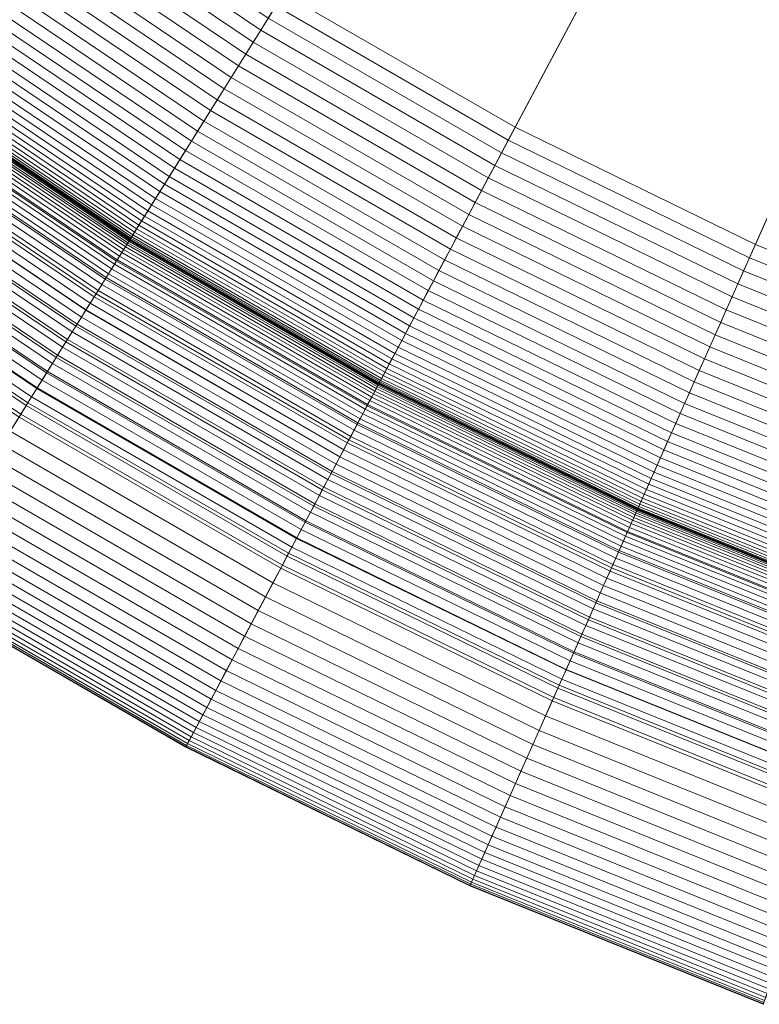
# Model space of a CAD drawing. Header units: millimetres. Extents: x -219 to 220, y -220 to 220.
# Tile 6 of 146: x -111 to -75, y -207 to -159. Entities that reach past the tile are written whole.
import ezdxf

# ---------------------------------------------------------------- set-up
doc = ezdxf.new("R2010")
doc.units = ezdxf.units.MM
doc.layers.add('LUCIDO_1', color=1, linetype='Continuous', lineweight=20, true_color=0xff0000)
doc.layers.add('Nessuna', color=7, linetype='Continuous', lineweight=9)

# ---------------------------------------------------------------- blocks, each defined once
blk = doc.blocks.new('Group-1')
at = {"layer": 'Nessuna', "color": 7, "linetype": 'Continuous', "lineweight": 9, "transparency": 33554687}
for points in [[(-117.895, -162.849, -79.962), (-128.963, -154.201, -79.962), (-32.454, -39.186, -89.301), (-29.644, -41.382, -89.301)], [(-106.25, -170.704, -79.962), (-117.895, -162.849, -79.962), (-29.644, -41.382, -89.301), (-26.687, -43.376, -89.301)], [(-94.085, -177.727, -79.962), (-106.25, -170.704, -79.962), (-26.687, -43.376, -89.301), (-23.598, -45.16, -89.301)], [(-23.598, -45.16, -69.262), (-26.687, -43.376, -69.262), (-98.136, -157.72, -60.875), (-86.897, -164.209, -60.875)], [(-81.46, -183.885, -79.962), (-94.085, -177.727, -79.962), (-23.598, -45.16, -89.301), (-20.392, -46.723, -89.301)], [(-20.392, -46.723, -69.262), (-23.598, -45.16, -69.262), (-86.897, -164.209, -60.875), (-75.233, -169.898, -60.875)], [(-68.436, -189.146, -79.962), (-81.46, -183.885, -79.962), (-20.392, -46.723, -89.301), (-17.085, -48.059, -89.301)], [(-17.085, -48.059, -69.262), (-20.392, -46.723, -69.262), (-75.233, -169.898, -60.875), (-63.2, -174.759, -60.875)], [(-98.881, -158.912, -60.721), (-109.721, -151.6, -60.721), (-110.13, -152.163, -60.595), (-99.25, -159.502, -60.595)], [(-99.25, -159.502, -60.595), (-110.13, -152.163, -60.595), (-110.535, -152.72, -60.435), (-99.615, -160.086, -60.435)], [(-99.615, -160.086, -60.435), (-110.535, -152.72, -60.435), (-110.935, -153.271, -60.244), (-99.975, -160.663, -60.244)], [(-99.975, -160.663, -60.244), (-110.935, -153.271, -60.244), (-111.33, -153.813, -60.02), (-100.331, -161.232, -60.02)], [(-100.331, -161.232, -60.02), (-111.33, -153.813, -60.02), (-111.717, -154.347, -59.766), (-100.681, -161.792, -59.766)], [(-100.681, -161.792, -59.766), (-111.717, -154.347, -59.766), (-112.098, -154.87, -59.48), (-101.023, -162.34, -59.48)], [(-101.023, -162.34, -59.48), (-112.098, -154.87, -59.48), (-112.47, -155.382, -59.164), (-101.359, -162.877, -59.164)], [(-101.359, -162.877, -59.164), (-112.47, -155.382, -59.164), (-112.832, -155.882, -58.819), (-101.686, -163.4, -58.819)], [(-101.686, -163.4, -58.819), (-112.832, -155.882, -58.819), (-113.185, -156.367, -58.445), (-102.004, -163.909, -58.445)], [(-102.004, -163.909, -58.445), (-113.185, -156.367, -58.445), (-113.527, -156.838, -58.043), (-102.312, -164.403, -58.043)], [(-102.312, -164.403, -58.043), (-113.527, -156.838, -58.043), (-113.858, -157.293, -57.615), (-102.61, -164.879, -57.615)], [(-102.61, -164.879, -57.615), (-113.858, -157.293, -57.615), (-114.176, -157.731, -57.16), (-102.897, -165.339, -57.16)], [(-103.172, -165.779, -56.68), (-114.481, -158.151, -56.68), (-114.773, -158.553, -56.176), (-103.435, -166.2, -56.176)], [(-102.897, -165.339, -57.16), (-114.176, -157.731, -57.16), (-114.481, -158.151, -56.68), (-103.172, -165.779, -56.68)], [(-86.897, -164.209, -60.875), (-98.136, -157.72, -60.875), (-98.51, -158.317, -60.815), (-87.228, -164.831, -60.815)], [(-103.435, -166.2, -56.176), (-114.773, -158.553, -56.176), (-115.05, -158.934, -55.65), (-103.685, -166.6, -55.65)], [(-87.228, -164.831, -60.815), (-98.51, -158.317, -60.815), (-98.881, -158.912, -60.721), (-87.557, -165.45, -60.721)], [(-103.685, -166.6, -55.65), (-115.05, -158.934, -55.65), (-115.313, -159.296, -55.102), (-103.922, -166.979, -55.102)], [(-87.557, -165.45, -60.721), (-98.881, -158.912, -60.721), (-99.25, -159.502, -60.595), (-87.884, -166.064, -60.595)], [(-103.922, -166.979, -55.102), (-115.313, -159.296, -55.102), (-115.56, -159.636, -54.533), (-104.145, -167.335, -54.533)], [(-87.884, -166.064, -60.595), (-99.25, -159.502, -60.595), (-99.615, -160.086, -60.435), (-88.207, -166.672, -60.435)], [(-104.353, -167.669, -53.945), (-115.791, -159.954, -53.945), (-116.005, -160.249, -53.339), (-104.546, -167.978, -53.339)], [(-104.145, -167.335, -54.533), (-115.56, -159.636, -54.533), (-115.791, -159.954, -53.945), (-104.353, -167.669, -53.945)], [(-104.724, -168.263, -52.717), (-116.203, -160.521, -52.717), (-116.383, -160.768, -52.08), (-104.887, -168.523, -52.08)], [(-104.546, -167.978, -53.339), (-116.005, -160.249, -53.339), (-116.203, -160.521, -52.717), (-104.724, -168.263, -52.717)], [(-88.207, -166.672, -60.435), (-99.615, -160.086, -60.435), (-99.975, -160.663, -60.244), (-88.527, -167.273, -60.244)], [(-105.033, -168.757, -51.429), (-116.545, -160.992, -51.429), (-116.689, -161.19, -50.765), (-105.163, -168.964, -50.765)], [(-104.887, -168.523, -52.08), (-116.383, -160.768, -52.08), (-116.545, -160.992, -51.429), (-105.033, -168.757, -51.429)], [(-88.527, -167.273, -60.244), (-99.975, -160.663, -60.244), (-100.331, -161.232, -60.02), (-88.842, -167.866, -60.02)], [(-105.276, -169.145, -50.091), (-116.814, -161.362, -50.091), (-116.921, -161.509, -49.408), (-105.372, -169.299, -49.408)], [(-105.163, -168.964, -50.765), (-116.689, -161.19, -50.765), (-116.814, -161.362, -50.091), (-105.276, -169.145, -50.091)], [(-88.842, -167.866, -60.02), (-100.331, -161.232, -60.02), (-100.681, -161.792, -59.766), (-89.151, -168.448, -59.766)], [(-105.649, -169.743, -8.533), (-117.228, -161.932, -8.533), (-117.278, -162, -8.049), (-105.693, -169.814, -8.049)], [(-105.617, -169.692, -9.02), (-117.193, -161.883, -9.02), (-117.228, -161.932, -8.533), (-105.649, -169.743, -8.533)], [(-105.598, -169.661, -9.509), (-117.172, -161.854, -9.509), (-117.193, -161.883, -9.02), (-105.617, -169.692, -9.02)], [(-105.592, -169.651, -10), (-117.165, -161.845, -10), (-117.172, -161.854, -9.509), (-105.598, -169.661, -9.509)], [(-105.583, -169.637, -46.611), (-117.155, -161.831, -46.611), (-117.165, -161.845, -45.904), (-105.592, -169.651, -45.904)], [(-105.592, -169.651, -45.904), (-117.165, -161.845, -45.904), (-117.165, -161.845, -10), (-105.592, -169.651, -10)], [(-105.556, -169.594, -47.317), (-117.126, -161.791, -47.317), (-117.155, -161.831, -46.611), (-105.583, -169.637, -46.611)], [(-105.512, -169.524, -48.019), (-117.077, -161.723, -48.019), (-117.126, -161.791, -47.317), (-105.556, -169.594, -47.317)], [(-105.451, -169.425, -48.716), (-117.008, -161.629, -48.716), (-117.077, -161.723, -48.019), (-105.512, -169.524, -48.019)], [(-105.372, -169.299, -49.408), (-116.921, -161.509, -49.408), (-117.008, -161.629, -48.716), (-105.451, -169.425, -48.716)], [(-89.151, -168.448, -59.766), (-100.681, -161.792, -59.766), (-101.023, -162.34, -59.48), (-89.455, -169.019, -59.48)], [(-105.901, -170.146, -6.631), (-117.508, -162.317, -6.631), (-117.612, -162.46, -6.173), (-105.995, -170.296, -6.173)], [(-105.82, -170.016, -7.097), (-117.418, -162.193, -7.097), (-117.508, -162.317, -6.631), (-105.901, -170.146, -6.631)], [(-105.75, -169.905, -7.57), (-117.341, -162.087, -7.57), (-117.418, -162.193, -7.097), (-105.82, -170.016, -7.097)], [(-105.693, -169.814, -8.049), (-117.278, -162, -8.049), (-117.341, -162.087, -7.57), (-105.75, -169.905, -7.57)], [(-89.455, -169.019, -59.48), (-101.023, -162.34, -59.48), (-101.359, -162.877, -59.164), (-89.752, -169.578, -59.164)], [(-106.747, -171.5, -79.881), (-118.447, -163.609, -79.881), (-117.895, -162.849, -79.962), (-106.25, -170.704, -79.962)], [(-106.217, -170.652, -5.286), (-117.859, -162.8, -5.286), (-118.001, -162.996, -4.859), (-106.345, -170.857, -4.859)], [(-106.1, -170.465, -5.724), (-117.729, -162.621, -5.724), (-117.859, -162.8, -5.286), (-106.217, -170.652, -5.286)], [(-105.995, -170.296, -6.173), (-117.612, -162.46, -6.173), (-117.729, -162.621, -5.724), (-106.1, -170.465, -5.724)], [(-89.752, -169.578, -59.164), (-101.359, -162.877, -59.164), (-101.686, -163.4, -58.819), (-90.042, -170.123, -58.819)], [(-106.485, -171.08, -4.444), (-118.155, -163.208, -4.444), (-118.321, -163.437, -4.043), (-106.634, -171.32, -4.043)], [(-106.345, -170.857, -4.859), (-118.001, -162.996, -4.859), (-118.155, -163.208, -4.444), (-106.485, -171.08, -4.444)], [(-90.042, -170.123, -58.819), (-101.686, -163.4, -58.819), (-102.004, -163.909, -58.445), (-90.323, -170.653, -58.445)], [(-107.243, -172.293, -79.756), (-118.996, -164.365, -79.756), (-118.447, -163.609, -79.881), (-106.747, -171.5, -79.881)], [(-106.794, -171.576, -3.656), (-118.499, -163.681, -3.656), (-118.687, -163.94, -3.284), (-106.964, -171.848, -3.284)], [(-106.634, -171.32, -4.043), (-118.321, -163.437, -4.043), (-118.499, -163.681, -3.656), (-106.794, -171.576, -3.656)], [(-107.734, -173.08, -79.587), (-119.541, -165.116, -79.587), (-118.996, -164.365, -79.756), (-107.243, -172.293, -79.756)], [(-107.144, -172.135, -2.929), (-118.886, -164.214, -2.929), (-119.095, -164.502, -2.59), (-107.332, -172.436, -2.59)], [(-106.964, -171.848, -3.284), (-118.687, -163.94, -3.284), (-118.886, -164.214, -2.929), (-107.144, -172.135, -2.929)], [(-90.323, -170.653, -58.445), (-102.004, -163.909, -58.445), (-102.312, -164.403, -58.043), (-90.597, -171.166, -58.043)], [(-75.233, -169.898, -60.875), (-86.897, -164.209, -60.875), (-87.228, -164.831, -60.815), (-75.519, -170.541, -60.815)], [(-107.529, -172.751, -2.27), (-119.314, -164.802, -2.27), (-119.541, -165.115, -1.968), (-107.734, -173.079, -1.968)], [(-107.332, -172.436, -2.59), (-119.095, -164.502, -2.59), (-119.314, -164.802, -2.27), (-107.529, -172.751, -2.27)], [(-90.597, -171.166, -58.043), (-102.312, -164.403, -58.043), (-102.61, -164.879, -57.615), (-90.861, -171.663, -57.615)], [(-75.519, -170.541, -60.815), (-87.228, -164.831, -60.815), (-87.557, -165.45, -60.721), (-75.804, -171.182, -60.721)], [(-108.221, -173.859, -79.375), (-120.081, -165.859, -79.375), (-119.541, -165.116, -79.587), (-107.734, -173.08, -79.587)], [(-107.734, -173.079, -1.968), (-119.541, -165.115, -1.968), (-119.777, -165.44, -1.685), (-107.947, -173.42, -1.685)], [(-90.861, -171.663, -57.615), (-102.61, -164.879, -57.615), (-102.897, -165.339, -57.16), (-91.115, -172.141, -57.16)], [(-108.166, -173.771, -1.423), (-120.021, -165.776, -1.423), (-120.272, -166.121, -1.181), (-108.393, -174.134, -1.181)], [(-107.947, -173.42, -1.685), (-119.777, -165.44, -1.685), (-120.021, -165.776, -1.423), (-108.166, -173.771, -1.423)], [(-91.359, -172.6, -56.68), (-103.172, -165.779, -56.68), (-103.435, -166.2, -56.176), (-91.592, -173.038, -56.176)], [(-91.115, -172.141, -57.16), (-102.897, -165.339, -57.16), (-103.172, -165.779, -56.68), (-91.359, -172.6, -56.68)], [(-75.804, -171.182, -60.721), (-87.557, -165.45, -60.721), (-87.884, -166.064, -60.595), (-76.087, -171.817, -60.595)], [(-108.702, -174.628, -79.12), (-120.615, -166.593, -79.12), (-120.081, -165.859, -79.375), (-108.221, -173.859, -79.375)], [(-108.393, -174.134, -1.181), (-120.272, -166.121, -1.181), (-120.529, -166.476, -0.96), (-108.625, -174.505, -0.96)], [(-91.592, -173.038, -56.176), (-103.435, -166.2, -56.176), (-103.685, -166.6, -55.65), (-91.813, -173.455, -55.65)], [(-76.087, -171.817, -60.595), (-87.884, -166.064, -60.595), (-88.207, -166.672, -60.435), (-76.368, -172.447, -60.435)], [(-109.176, -175.387, -78.822), (-121.14, -167.317, -78.822), (-120.615, -166.593, -79.12), (-108.702, -174.628, -79.12)], [(-108.625, -174.505, -0.96), (-120.529, -166.476, -0.96), (-120.793, -166.839, -0.761), (-108.863, -174.886, -0.761)], [(-91.813, -173.455, -55.65), (-103.685, -166.6, -55.65), (-103.922, -166.979, -55.102), (-92.023, -173.849, -55.102)], [(-76.368, -172.447, -60.435), (-88.207, -166.672, -60.435), (-88.527, -167.273, -60.244), (-76.644, -173.068, -60.244)], [(-109.105, -175.274, -0.585), (-121.062, -167.209, -0.585), (-121.336, -167.586, -0.431), (-109.352, -175.669, -0.431)], [(-108.863, -174.886, -0.761), (-120.793, -166.839, -0.761), (-121.062, -167.209, -0.585), (-109.105, -175.274, -0.585)], [(-92.023, -173.849, -55.102), (-103.922, -166.979, -55.102), (-104.145, -167.335, -54.533), (-92.22, -174.22, -54.533)], [(-109.642, -176.133, -78.482), (-121.657, -168.028, -78.482), (-121.14, -167.317, -78.822), (-109.176, -175.387, -78.822)], [(-109.352, -175.669, -0.431), (-121.336, -167.586, -0.431), (-121.614, -167.969, -0.3), (-109.603, -176.071, -0.3)], [(-92.405, -174.567, -53.945), (-104.353, -167.669, -53.945), (-104.546, -167.978, -53.339), (-92.576, -174.889, -53.339)], [(-92.22, -174.22, -54.533), (-104.145, -167.335, -54.533), (-104.353, -167.669, -53.945), (-92.405, -174.567, -53.945)], [(-76.644, -173.068, -60.244), (-88.527, -167.273, -60.244), (-88.842, -167.866, -60.02), (-76.917, -173.681, -60.02)], [(-110.099, -176.864, -78.101), (-122.164, -168.726, -78.101), (-121.657, -168.028, -78.482), (-109.642, -176.133, -78.482)], [(-109.603, -176.071, -0.3), (-121.614, -167.969, -0.3), (-121.896, -168.356, -0.192), (-109.857, -176.477, -0.192)], [(-92.576, -174.889, -53.339), (-104.546, -167.978, -53.339), (-104.724, -168.263, -52.717), (-92.734, -175.186, -52.717)], [(-76.917, -173.681, -60.02), (-88.842, -167.866, -60.02), (-89.151, -168.448, -59.766), (-77.186, -174.284, -59.766)], [(-109.857, -176.477, -0.192), (-121.896, -168.356, -0.192), (-122.18, -168.748, -0.108), (-110.113, -176.887, -0.108)], [(-92.878, -175.456, -52.08), (-104.887, -168.523, -52.08), (-105.033, -168.757, -51.429), (-93.007, -175.7, -51.429)], [(-92.734, -175.186, -52.717), (-104.724, -168.263, -52.717), (-104.887, -168.523, -52.08), (-92.878, -175.456, -52.08)], [(-77.186, -174.284, -59.766), (-89.151, -168.448, -59.766), (-89.455, -169.019, -59.48), (-77.449, -174.875, -59.48)], [(-110.371, -177.3, -0.048), (-122.466, -169.142, -0.048), (-122.754, -169.538, -0.012), (-110.631, -177.715, -0.012)], [(-110.546, -177.58, -77.68), (-122.66, -169.409, -77.68), (-122.164, -168.726, -78.101), (-110.099, -176.864, -78.101)], [(-110.113, -176.887, -0.108), (-122.18, -168.748, -0.108), (-122.466, -169.142, -0.048), (-110.371, -177.3, -0.048)], [(-93.222, -176.104, -50.091), (-105.276, -169.145, -50.091), (-105.372, -169.299, -49.408), (-93.307, -176.264, -49.408)], [(-93.122, -175.916, -50.765), (-105.163, -168.964, -50.765), (-105.276, -169.145, -50.091), (-93.222, -176.104, -50.091)], [(-93.007, -175.7, -51.429), (-105.033, -168.757, -51.429), (-105.163, -168.964, -50.765), (-93.122, -175.916, -50.765)], [(-77.449, -174.875, -59.48), (-89.455, -169.019, -59.48), (-89.752, -169.578, -59.164), (-77.706, -175.453, -59.164)], [(-110.982, -178.277, -77.22), (-123.144, -170.074, -77.22), (-122.66, -169.409, -77.68), (-110.546, -177.58, -77.68)], [(-110.631, -177.715, -0.012), (-122.754, -169.538, -0.012), (-123.043, -169.935), (-110.891, -178.131)], [(-93.471, -176.572, -47.317), (-105.556, -169.594, -47.317), (-105.583, -169.637, -46.611), (-93.494, -176.616, -46.611)], [(-93.432, -176.498, -48.019), (-105.512, -169.524, -48.019), (-105.556, -169.594, -47.317), (-93.471, -176.572, -47.317)], [(-93.377, -176.396, -48.716), (-105.451, -169.425, -48.716), (-105.512, -169.524, -48.019), (-93.432, -176.498, -48.019)], [(-93.307, -176.264, -49.408), (-105.372, -169.299, -49.408), (-105.451, -169.425, -48.716), (-93.377, -176.396, -48.716)], [(-77.706, -175.453, -59.164), (-89.752, -169.578, -59.164), (-90.042, -170.123, -58.819), (-77.957, -176.017, -58.819)], [(-110.891, -178.131), (-123.043, -169.935), (-128.92, -178.025), (-116.19, -186.612)], [(-93.704, -177.011, -7.097), (-105.82, -170.016, -7.097), (-105.901, -170.146, -6.631), (-93.776, -177.147, -6.631)], [(-93.643, -176.895, -7.57), (-105.75, -169.905, -7.57), (-105.82, -170.016, -7.097), (-93.704, -177.011, -7.097)], [(-93.592, -176.8, -8.049), (-105.693, -169.814, -8.049), (-105.75, -169.905, -7.57), (-93.643, -176.895, -7.57)], [(-93.553, -176.726, -8.533), (-105.649, -169.743, -8.533), (-105.693, -169.814, -8.049), (-93.592, -176.8, -8.049)], [(-93.525, -176.673, -9.02), (-105.617, -169.692, -9.02), (-105.649, -169.743, -8.533), (-93.553, -176.726, -8.533)], [(-93.508, -176.641, -9.509), (-105.598, -169.661, -9.509), (-105.617, -169.692, -9.02), (-93.525, -176.673, -9.02)], [(-93.502, -176.631, -10), (-105.592, -169.651, -10), (-105.598, -169.661, -9.509), (-93.508, -176.641, -9.509)], [(-93.494, -176.616, -46.611), (-105.583, -169.637, -46.611), (-105.592, -169.651, -45.904), (-93.502, -176.631, -45.904)], [(-93.502, -176.631, -45.904), (-105.592, -169.651, -45.904), (-105.592, -169.651, -10), (-93.502, -176.631, -10)], [(-63.2, -174.759, -60.875), (-75.233, -169.898, -60.875), (-75.519, -170.541, -60.815), (-63.441, -175.421, -60.815)], [(-93.953, -177.478, -5.724), (-106.1, -170.465, -5.724), (-106.217, -170.652, -5.286), (-94.056, -177.673, -5.286)], [(-93.859, -177.303, -6.173), (-105.995, -170.296, -6.173), (-106.1, -170.465, -5.724), (-93.953, -177.478, -5.724)], [(-93.776, -177.147, -6.631), (-105.901, -170.146, -6.631), (-105.995, -170.296, -6.173), (-93.859, -177.303, -6.173)], [(-77.957, -176.017, -58.819), (-90.042, -170.123, -58.819), (-90.323, -170.653, -58.445), (-78.201, -176.565, -58.445)], [(-63.441, -175.421, -60.815), (-75.519, -170.541, -60.815), (-75.804, -171.182, -60.721), (-63.681, -176.08, -60.721)], [(-94.526, -178.556, -79.881), (-106.747, -171.5, -79.881), (-106.25, -170.704, -79.962), (-94.085, -177.727, -79.962)], [(-94.17, -177.887, -4.859), (-106.345, -170.857, -4.859), (-106.485, -171.08, -4.444), (-94.293, -178.119, -4.444)], [(-94.056, -177.673, -5.286), (-106.217, -170.652, -5.286), (-106.345, -170.857, -4.859), (-94.17, -177.887, -4.859)], [(-78.201, -176.565, -58.445), (-90.323, -170.653, -58.445), (-90.597, -171.166, -58.043), (-78.438, -177.097, -58.043)], [(-94.965, -179.382, -79.756), (-107.243, -172.293, -79.756), (-106.747, -171.5, -79.881), (-94.526, -178.556, -79.881)], [(-94.426, -178.368, -4.043), (-106.634, -171.32, -4.043), (-106.794, -171.576, -3.656), (-94.568, -178.635, -3.656)], [(-94.293, -178.119, -4.444), (-106.485, -171.08, -4.444), (-106.634, -171.32, -4.043), (-94.426, -178.368, -4.043)], [(-78.438, -177.097, -58.043), (-90.597, -171.166, -58.043), (-90.861, -171.663, -57.615), (-78.667, -177.61, -57.615)], [(-63.681, -176.08, -60.721), (-75.804, -171.182, -60.721), (-76.087, -171.817, -60.595), (-63.919, -176.734, -60.595)], [(-94.718, -178.918, -3.284), (-106.964, -171.848, -3.284), (-107.144, -172.135, -2.929), (-94.877, -179.217, -2.929)], [(-94.568, -178.635, -3.656), (-106.794, -171.576, -3.656), (-106.964, -171.848, -3.284), (-94.718, -178.918, -3.284)], [(-78.667, -177.61, -57.615), (-90.861, -171.663, -57.615), (-91.115, -172.141, -57.16), (-78.887, -178.105, -57.16)], [(-63.919, -176.734, -60.595), (-76.087, -171.817, -60.595), (-76.368, -172.447, -60.435), (-64.154, -177.381, -60.435)], [(-95.4, -180.201, -79.587), (-107.734, -173.08, -79.587), (-107.243, -172.293, -79.756), (-94.965, -179.382, -79.756)], [(-95.044, -179.531, -2.59), (-107.332, -172.436, -2.59), (-107.529, -172.751, -2.27), (-95.218, -179.859, -2.27)], [(-94.877, -179.217, -2.929), (-107.144, -172.135, -2.929), (-107.332, -172.436, -2.59), (-95.044, -179.531, -2.59)], [(-78.887, -178.105, -57.16), (-91.115, -172.141, -57.16), (-91.359, -172.6, -56.68), (-79.098, -178.58, -56.68)], [(-64.154, -177.381, -60.435), (-76.368, -172.447, -60.435), (-76.644, -173.068, -60.244), (-64.387, -178.021, -60.244)], [(-95.218, -179.859, -2.27), (-107.529, -172.751, -2.27), (-107.734, -173.079, -1.968), (-95.4, -180.2, -1.968)], [(-79.098, -178.58, -56.68), (-91.359, -172.6, -56.68), (-91.592, -173.038, -56.176), (-79.3, -179.033, -56.176)], [(-95.831, -181.012, -79.375), (-108.221, -173.859, -79.375), (-107.734, -173.08, -79.587), (-95.4, -180.201, -79.587)], [(-95.588, -180.555, -1.685), (-107.947, -173.42, -1.685), (-108.166, -173.771, -1.423), (-95.783, -180.921, -1.423)], [(-95.4, -180.2, -1.968), (-107.734, -173.079, -1.968), (-107.947, -173.42, -1.685), (-95.588, -180.555, -1.685)], [(-79.3, -179.033, -56.176), (-91.592, -173.038, -56.176), (-91.813, -173.455, -55.65), (-79.492, -179.464, -55.65)], [(-64.387, -178.021, -60.244), (-76.644, -173.068, -60.244), (-76.917, -173.681, -60.02), (-64.616, -178.651, -60.02)], [(-96.258, -181.813, -79.12), (-108.702, -174.628, -79.12), (-108.221, -173.859, -79.375), (-95.831, -181.012, -79.375)], [(-95.783, -180.921, -1.423), (-108.166, -173.771, -1.423), (-108.393, -174.134, -1.181), (-95.984, -181.298, -1.181)], [(-79.674, -179.872, -55.102), (-92.023, -173.849, -55.102), (-92.22, -174.22, -54.533), (-79.845, -180.256, -54.533)], [(-79.492, -179.464, -55.65), (-91.813, -173.455, -55.65), (-92.023, -173.849, -55.102), (-79.674, -179.872, -55.102)], [(-64.616, -178.651, -60.02), (-76.917, -173.681, -60.02), (-77.186, -174.284, -59.766), (-64.842, -179.271, -59.766)], [(-95.984, -181.298, -1.181), (-108.393, -174.134, -1.181), (-108.625, -174.505, -0.96), (-96.189, -181.685, -0.96)], [(-79.845, -180.256, -54.533), (-92.22, -174.22, -54.533), (-92.405, -174.567, -53.945), (-80.004, -180.615, -53.945)], [(-64.842, -179.271, -59.766), (-77.186, -174.284, -59.766), (-77.449, -174.875, -59.48), (-65.063, -179.879, -59.48)], [(-96.677, -182.603, -78.822), (-109.176, -175.387, -78.822), (-108.702, -174.628, -79.12), (-96.258, -181.813, -79.12)], [(-96.189, -181.685, -0.96), (-108.625, -174.505, -0.96), (-108.863, -174.886, -0.761), (-96.4, -182.081, -0.761)], [(-80.004, -180.615, -53.945), (-92.405, -174.567, -53.945), (-92.576, -174.889, -53.339), (-80.153, -180.948, -53.339)], [(-65.063, -179.879, -59.48), (-77.449, -174.875, -59.48), (-77.706, -175.453, -59.164), (-65.28, -180.474, -59.164)], [(-96.615, -182.486, -0.585), (-109.105, -175.274, -0.585), (-109.352, -175.669, -0.431), (-96.834, -182.897, -0.431)], [(-96.4, -182.081, -0.761), (-108.863, -174.886, -0.761), (-109.105, -175.274, -0.585), (-96.615, -182.486, -0.585)], [(-80.289, -181.255, -52.717), (-92.734, -175.186, -52.717), (-92.878, -175.456, -52.08), (-80.414, -181.535, -52.08)], [(-80.153, -180.948, -53.339), (-92.576, -174.889, -53.339), (-92.734, -175.186, -52.717), (-80.289, -181.255, -52.717)], [(-97.09, -183.379, -78.482), (-109.642, -176.133, -78.482), (-109.176, -175.387, -78.822), (-96.677, -182.603, -78.822)], [(-96.834, -182.897, -0.431), (-109.352, -175.669, -0.431), (-109.603, -176.071, -0.3), (-97.056, -183.315, -0.3)], [(-80.526, -181.787, -51.429), (-93.007, -175.7, -51.429), (-93.122, -175.916, -50.765), (-80.626, -182.011, -50.765)], [(-80.414, -181.535, -52.08), (-92.878, -175.456, -52.08), (-93.007, -175.7, -51.429), (-80.526, -181.787, -51.429)], [(-65.28, -180.474, -59.164), (-77.706, -175.453, -59.164), (-77.957, -176.017, -58.819), (-65.491, -181.053, -58.819)], [(-97.495, -184.141, -78.101), (-110.099, -176.864, -78.101), (-109.642, -176.133, -78.482), (-97.09, -183.379, -78.482)], [(-97.056, -183.315, -0.3), (-109.603, -176.071, -0.3), (-109.857, -176.477, -0.192), (-97.281, -183.738, -0.192)], [(-80.786, -182.371, -49.408), (-93.307, -176.264, -49.408), (-93.377, -176.396, -48.716), (-80.847, -182.507, -48.716)], [(-80.713, -182.206, -50.091), (-93.222, -176.104, -50.091), (-93.307, -176.264, -49.408), (-80.786, -182.371, -49.408)], [(-80.626, -182.011, -50.765), (-93.122, -175.916, -50.765), (-93.222, -176.104, -50.091), (-80.713, -182.206, -50.091)], [(-65.491, -181.053, -58.819), (-77.957, -176.017, -58.819), (-78.201, -176.565, -58.445), (-65.696, -181.617, -58.445)], [(-97.281, -183.738, -0.192), (-109.857, -176.477, -0.192), (-110.113, -176.887, -0.108), (-97.508, -184.165, -0.108)], [(-80.999, -182.849, -8.533), (-93.553, -176.726, -8.533), (-93.592, -176.8, -8.049), (-81.033, -182.926, -8.049)], [(-80.975, -182.794, -9.02), (-93.525, -176.673, -9.02), (-93.553, -176.726, -8.533), (-80.999, -182.849, -8.533)], [(-80.96, -182.761, -9.509), (-93.508, -176.641, -9.509), (-93.525, -176.673, -9.02), (-80.975, -182.794, -9.02)], [(-80.955, -182.75, -10), (-93.502, -176.631, -10), (-93.508, -176.641, -9.509), (-80.96, -182.761, -9.509)], [(-80.948, -182.735, -46.611), (-93.494, -176.616, -46.611), (-93.502, -176.631, -45.904), (-80.955, -182.75, -45.904)], [(-80.955, -182.75, -45.904), (-93.502, -176.631, -45.904), (-93.502, -176.631, -10), (-80.955, -182.75, -10)], [(-80.928, -182.689, -47.317), (-93.471, -176.572, -47.317), (-93.494, -176.616, -46.611), (-80.948, -182.735, -46.611)], [(-80.894, -182.613, -48.019), (-93.432, -176.498, -48.019), (-93.471, -176.572, -47.317), (-80.928, -182.689, -47.317)], [(-80.847, -182.507, -48.716), (-93.377, -176.396, -48.716), (-93.432, -176.498, -48.019), (-80.894, -182.613, -48.019)], [(-65.696, -181.617, -58.445), (-78.201, -176.565, -58.445), (-78.438, -177.097, -58.043), (-65.895, -182.164, -58.043)], [(-97.891, -184.886, -77.68), (-110.546, -177.58, -77.68), (-110.099, -176.864, -78.101), (-97.495, -184.141, -78.101)], [(-97.508, -184.165, -0.108), (-110.113, -176.887, -0.108), (-110.371, -177.3, -0.048), (-97.737, -184.595, -0.048)], [(-81.193, -183.284, -6.631), (-93.776, -177.147, -6.631), (-93.859, -177.303, -6.173), (-81.265, -183.446, -6.173)], [(-81.13, -183.144, -7.097), (-93.704, -177.011, -7.097), (-93.776, -177.147, -6.631), (-81.193, -183.284, -6.631)], [(-81.077, -183.024, -7.57), (-93.643, -176.895, -7.57), (-93.704, -177.011, -7.097), (-81.13, -183.144, -7.097)], [(-81.033, -182.926, -8.049), (-93.592, -176.8, -8.049), (-93.643, -176.895, -7.57), (-81.077, -183.024, -7.57)], [(-65.895, -182.164, -58.043), (-78.438, -177.097, -58.043), (-78.667, -177.61, -57.615), (-66.087, -182.693, -57.615)], [(-98.278, -185.612, -77.22), (-110.982, -178.277, -77.22), (-110.546, -177.58, -77.68), (-97.891, -184.886, -77.68)], [(-97.966, -185.027, -0.012), (-110.631, -177.715, -0.012), (-110.891, -178.131), (-98.197, -185.46)], [(-97.737, -184.595, -0.048), (-110.371, -177.3, -0.048), (-110.631, -177.715, -0.012), (-97.966, -185.027, -0.012)], [(-81.842, -184.743, -79.881), (-94.526, -178.556, -79.881), (-94.085, -177.727, -79.962), (-81.46, -183.885, -79.962)], [(-81.435, -183.829, -5.286), (-94.056, -177.673, -5.286), (-94.17, -177.887, -4.859), (-81.534, -184.05, -4.859)], [(-81.346, -183.627, -5.724), (-93.953, -177.478, -5.724), (-94.056, -177.673, -5.286), (-81.435, -183.829, -5.286)], [(-81.265, -183.446, -6.173), (-93.859, -177.303, -6.173), (-93.953, -177.478, -5.724), (-81.346, -183.627, -5.724)], [(-66.087, -182.693, -57.615), (-78.667, -177.61, -57.615), (-78.887, -178.105, -57.16), (-66.273, -183.201, -57.16)], [(-98.197, -185.46), (-110.891, -178.131), (-116.19, -186.612), (-102.891, -194.29)], [(-81.64, -184.29, -4.444), (-94.293, -178.119, -4.444), (-94.426, -178.368, -4.043), (-81.755, -184.548, -4.043)], [(-81.534, -184.05, -4.859), (-94.17, -177.887, -4.859), (-94.293, -178.119, -4.444), (-81.64, -184.29, -4.444)], [(-66.273, -183.201, -57.16), (-78.887, -178.105, -57.16), (-79.098, -178.58, -56.68), (-66.45, -183.69, -56.68)], [(-98.653, -186.319, -76.721), (-111.406, -178.956, -76.721), (-110.982, -178.277, -77.22), (-98.278, -185.612, -77.22)], [(-82.222, -185.596, -79.756), (-94.965, -179.382, -79.756), (-94.526, -178.556, -79.881), (-81.842, -184.743, -79.881)], [(-81.878, -184.824, -3.656), (-94.568, -178.635, -3.656), (-94.718, -178.918, -3.284), (-82.009, -185.117, -3.284)], [(-81.755, -184.548, -4.043), (-94.426, -178.368, -4.043), (-94.568, -178.635, -3.656), (-81.878, -184.824, -3.656)], [(-66.45, -183.69, -56.68), (-79.098, -178.58, -56.68), (-79.3, -179.033, -56.176), (-66.62, -184.156, -56.176)], [(-99.018, -187.004, -76.186), (-111.817, -179.614, -76.186), (-111.406, -178.956, -76.721), (-98.653, -186.319, -76.721)], [(-82.009, -185.117, -3.284), (-94.718, -178.918, -3.284), (-94.877, -179.217, -2.929), (-82.146, -185.426, -2.929)], [(-66.62, -184.156, -56.176), (-79.3, -179.033, -56.176), (-79.492, -179.464, -55.65), (-66.781, -184.599, -55.65)], [(-99.37, -187.666, -75.614), (-112.215, -180.25, -75.614), (-111.817, -179.614, -76.186), (-99.018, -187.004, -76.186)], [(-82.6, -186.444, -79.587), (-95.4, -180.201, -79.587), (-94.965, -179.382, -79.756), (-82.222, -185.596, -79.756)], [(-82.291, -185.751, -2.59), (-95.044, -179.531, -2.59), (-95.218, -179.859, -2.27), (-82.442, -186.09, -2.27)], [(-82.146, -185.426, -2.929), (-94.877, -179.217, -2.929), (-95.044, -179.531, -2.59), (-82.291, -185.751, -2.59)], [(-66.781, -184.599, -55.65), (-79.492, -179.464, -55.65), (-79.674, -179.872, -55.102), (-66.934, -185.019, -55.102)], [(-82.442, -186.09, -2.27), (-95.218, -179.859, -2.27), (-95.4, -180.2, -1.968), (-82.599, -186.444, -1.968)], [(-66.934, -185.019, -55.102), (-79.674, -179.872, -55.102), (-79.845, -180.256, -54.533), (-67.078, -185.414, -54.533)], [(-99.709, -188.303, -75.008), (-112.597, -180.862, -75.008), (-112.215, -180.25, -75.614), (-99.37, -187.666, -75.614)], [(-82.973, -187.283, -79.375), (-95.831, -181.012, -79.375), (-95.4, -180.201, -79.587), (-82.6, -186.444, -79.587)], [(-82.763, -186.81, -1.685), (-95.588, -180.555, -1.685), (-95.783, -180.921, -1.423), (-82.931, -187.189, -1.423)], [(-82.599, -186.444, -1.968), (-95.4, -180.2, -1.968), (-95.588, -180.555, -1.685), (-82.763, -186.81, -1.685)], [(-67.078, -185.414, -54.533), (-79.845, -180.256, -54.533), (-80.004, -180.615, -53.945), (-67.212, -185.783, -53.945)], [(-100.034, -188.915, -74.368), (-112.964, -181.45, -74.368), (-112.597, -180.862, -75.008), (-99.709, -188.303, -75.008)], [(-83.342, -188.112, -79.12), (-96.258, -181.813, -79.12), (-95.831, -181.012, -79.375), (-82.973, -187.283, -79.375)], [(-82.931, -187.189, -1.423), (-95.783, -180.921, -1.423), (-95.984, -181.298, -1.181), (-83.105, -187.579, -1.181)], [(-67.337, -186.126, -53.339), (-80.153, -180.948, -53.339), (-80.289, -181.255, -52.717), (-67.452, -186.442, -52.717)], [(-67.212, -185.783, -53.945), (-80.004, -180.615, -53.945), (-80.153, -180.948, -53.339), (-67.337, -186.126, -53.339)], [(-100.344, -189.499, -73.696), (-113.315, -182.011, -73.696), (-112.964, -181.45, -74.368), (-100.034, -188.915, -74.368)], [(-83.105, -187.579, -1.181), (-95.984, -181.298, -1.181), (-96.189, -181.685, -0.96), (-83.283, -187.98, -0.96)], [(-67.557, -186.73, -52.08), (-80.414, -181.535, -52.08), (-80.526, -181.787, -51.429), (-67.651, -186.989, -51.429)], [(-67.452, -186.442, -52.717), (-80.289, -181.255, -52.717), (-80.414, -181.535, -52.08), (-67.557, -186.73, -52.08)], [(-100.64, -190.055, -72.994), (-113.648, -182.544, -72.994), (-113.315, -182.011, -73.696), (-100.344, -189.499, -73.696)], [(-83.706, -188.929, -78.822), (-96.677, -182.603, -78.822), (-96.258, -181.813, -79.12), (-83.342, -188.112, -79.12)], [(-83.283, -187.98, -0.96), (-96.189, -181.685, -0.96), (-96.4, -182.081, -0.761), (-83.466, -188.39, -0.761)], [(-67.735, -187.219, -50.765), (-80.626, -182.011, -50.765), (-80.713, -182.206, -50.091), (-67.808, -187.419, -50.091)], [(-67.651, -186.989, -51.429), (-80.526, -181.787, -51.429), (-80.626, -182.011, -50.765), (-67.735, -187.219, -50.765)], [(-83.652, -188.808, -0.585), (-96.615, -182.486, -0.585), (-96.834, -182.897, -0.431), (-83.842, -189.234, -0.431)], [(-83.466, -188.39, -0.761), (-96.4, -182.081, -0.761), (-96.615, -182.486, -0.585), (-83.652, -188.808, -0.585)], [(-67.921, -187.73, -48.716), (-80.847, -182.507, -48.716), (-80.894, -182.613, -48.019), (-67.96, -187.839, -48.019)], [(-67.87, -187.59, -49.408), (-80.786, -182.371, -49.408), (-80.847, -182.507, -48.716), (-67.921, -187.73, -48.716)], [(-67.808, -187.419, -50.091), (-80.713, -182.206, -50.091), (-80.786, -182.371, -49.408), (-67.87, -187.59, -49.408)], [(-100.919, -190.581, -72.263), (-113.964, -183.049, -72.263), (-113.648, -182.544, -72.994), (-100.64, -190.055, -72.994)], [(-84.064, -189.733, -78.482), (-97.09, -183.379, -78.482), (-96.677, -182.603, -78.822), (-83.706, -188.929, -78.822)], [(-83.842, -189.234, -0.431), (-96.834, -182.897, -0.431), (-97.056, -183.315, -0.3), (-84.034, -189.666, -0.3)], [(-68.077, -188.16, -8.049), (-81.033, -182.926, -8.049), (-81.077, -183.024, -7.57), (-68.114, -188.261, -7.57)], [(-68.049, -188.081, -8.533), (-80.999, -182.849, -8.533), (-81.033, -182.926, -8.049), (-68.077, -188.16, -8.049)], [(-68.028, -188.025, -9.02), (-80.975, -182.794, -9.02), (-80.999, -182.849, -8.533), (-68.049, -188.081, -8.533)], [(-68.016, -187.991, -9.509), (-80.96, -182.761, -9.509), (-80.975, -182.794, -9.02), (-68.028, -188.025, -9.02)], [(-68.012, -187.98, -10), (-80.955, -182.75, -10), (-80.96, -182.761, -9.509), (-68.016, -187.991, -9.509)], [(-68.006, -187.964, -46.611), (-80.948, -182.735, -46.611), (-80.955, -182.75, -45.904), (-68.012, -187.98, -45.904)], [(-68.012, -187.98, -45.904), (-80.955, -182.75, -45.904), (-80.955, -182.75, -10), (-68.012, -187.98, -10)], [(-67.989, -187.917, -47.317), (-80.928, -182.689, -47.317), (-80.948, -182.735, -46.611), (-68.006, -187.964, -46.611)], [(-67.96, -187.839, -48.019), (-80.894, -182.613, -48.019), (-80.928, -182.689, -47.317), (-67.989, -187.917, -47.317)], [(-101.182, -191.075, -71.505), (-114.261, -183.525, -71.505), (-113.964, -183.049, -72.263), (-100.919, -190.581, -72.263)], [(-84.415, -190.521, -78.101), (-97.495, -184.141, -78.101), (-97.09, -183.379, -78.482), (-84.064, -189.733, -78.482)], [(-84.034, -189.666, -0.3), (-97.056, -183.315, -0.3), (-97.281, -183.738, -0.192), (-84.229, -190.103, -0.192)], [(-68.272, -188.695, -6.173), (-81.265, -183.446, -6.173), (-81.346, -183.627, -5.724), (-68.34, -188.882, -5.724)], [(-68.212, -188.529, -6.631), (-81.193, -183.284, -6.631), (-81.265, -183.446, -6.173), (-68.272, -188.695, -6.173)], [(-68.159, -188.384, -7.097), (-81.13, -183.144, -7.097), (-81.193, -183.284, -6.631), (-68.212, -188.529, -6.631)], [(-68.114, -188.261, -7.57), (-81.077, -183.024, -7.57), (-81.13, -183.144, -7.097), (-68.159, -188.384, -7.097)], [(-101.428, -191.538, -70.721), (-114.539, -183.969, -70.721), (-114.261, -183.525, -71.505), (-101.182, -191.075, -71.505)], [(-84.229, -190.103, -0.192), (-97.281, -183.738, -0.192), (-97.508, -184.165, -0.108), (-84.426, -190.545, -0.108)], [(-68.758, -190.029, -79.881), (-81.842, -184.743, -79.881), (-81.46, -183.885, -79.962), (-68.436, -189.146, -79.962)], [(-68.416, -189.089, -5.286), (-81.435, -183.829, -5.286), (-81.534, -184.05, -4.859), (-68.498, -189.317, -4.859)], [(-68.34, -188.882, -5.724), (-81.346, -183.627, -5.724), (-81.435, -183.829, -5.286), (-68.416, -189.089, -5.286)], [(-101.867, -192.363, -69.084), (-115.034, -184.761, -69.084), (-114.796, -184.382, -69.914), (-101.657, -191.968, -69.914)], [(-101.657, -191.968, -69.914), (-114.796, -184.382, -69.914), (-114.539, -183.969, -70.721), (-101.428, -191.538, -70.721)], [(-84.758, -191.291, -77.68), (-97.891, -184.886, -77.68), (-97.495, -184.141, -78.101), (-84.415, -190.521, -78.101)], [(-84.426, -190.545, -0.108), (-97.508, -184.165, -0.108), (-97.737, -184.595, -0.048), (-84.624, -190.99, -0.048)], [(-68.588, -189.563, -4.444), (-81.64, -184.29, -4.444), (-81.755, -184.548, -4.043), (-68.685, -189.829, -4.043)], [(-68.498, -189.317, -4.859), (-81.534, -184.05, -4.859), (-81.64, -184.29, -4.444), (-68.588, -189.563, -4.444)], [(-102.059, -192.724, -68.234), (-115.25, -185.108, -68.234), (-115.034, -184.761, -69.084), (-101.867, -192.363, -69.084)], [(-85.093, -192.043, -77.22), (-98.278, -185.612, -77.22), (-97.891, -184.886, -77.68), (-84.758, -191.291, -77.68)], [(-84.624, -190.99, -0.048), (-97.737, -184.595, -0.048), (-97.966, -185.027, -0.012), (-84.823, -191.437, -0.012)], [(-69.077, -190.907, -79.756), (-82.222, -185.596, -79.756), (-81.842, -184.743, -79.881), (-68.758, -190.029, -79.881)], [(-68.788, -190.113, -3.656), (-81.878, -184.824, -3.656), (-82.009, -185.117, -3.284), (-68.898, -190.414, -3.284)], [(-68.685, -189.829, -4.043), (-81.755, -184.548, -4.043), (-81.878, -184.824, -3.656), (-68.788, -190.113, -3.656)], [(-102.231, -193.048, -67.366), (-115.445, -185.42, -67.366), (-115.25, -185.108, -68.234), (-102.059, -192.724, -68.234)], [(-84.823, -191.437, -0.012), (-97.966, -185.027, -0.012), (-98.197, -185.46), (-85.022, -191.886)], [(-68.898, -190.414, -3.284), (-82.009, -185.117, -3.284), (-82.146, -185.426, -2.929), (-69.013, -190.732, -2.929)], [(-102.518, -193.588, -65.583), (-115.769, -185.938, -65.583), (-115.618, -185.696, -66.481), (-102.385, -193.337, -66.481)], [(-102.385, -193.337, -66.481), (-115.618, -185.696, -66.481), (-115.445, -185.42, -67.366), (-102.231, -193.048, -67.366)], [(-85.022, -191.886), (-98.197, -185.46), (-102.891, -194.29), (-89.09, -201.021)], [(-85.418, -192.774, -76.721), (-98.653, -186.319, -76.721), (-98.278, -185.612, -77.22), (-85.093, -192.043, -77.22)], [(-69.395, -191.779, -79.587), (-82.6, -186.444, -79.587), (-82.222, -185.596, -79.756), (-69.077, -190.907, -79.756)], [(-69.135, -191.066, -2.59), (-82.291, -185.751, -2.59), (-82.442, -186.09, -2.27), (-69.262, -191.415, -2.27)], [(-69.013, -190.732, -2.929), (-82.146, -185.426, -2.929), (-82.291, -185.751, -2.59), (-69.135, -191.066, -2.59)], [(-102.798, -194.113, -62.82), (-116.084, -186.442, -62.82), (-116.002, -186.311, -63.75), (-102.725, -193.977, -63.75)], [(-102.725, -193.977, -63.75), (-116.002, -186.311, -63.75), (-115.897, -186.143, -64.671), (-102.632, -193.801, -64.671)], [(-102.632, -193.801, -64.671), (-115.897, -186.143, -64.671), (-115.769, -185.938, -65.583), (-102.518, -193.588, -65.583)], [(-85.734, -193.483, -76.186), (-99.018, -187.004, -76.186), (-98.653, -186.319, -76.721), (-85.418, -192.774, -76.721)], [(-69.262, -191.415, -2.27), (-82.442, -186.09, -2.27), (-82.599, -186.444, -1.968), (-69.394, -191.779, -1.968)], [(-102.891, -194.29, -60), (-116.19, -186.612, -60), (-116.178, -186.593, -60.943), (-102.881, -194.27, -60.943)], [(-102.891, -194.29), (-116.19, -186.612), (-116.19, -186.612, -60), (-102.891, -194.29, -60)], [(-102.881, -194.27, -60.943), (-116.178, -186.593, -60.943), (-116.143, -186.536, -61.883), (-102.85, -194.211, -61.883)], [(-102.85, -194.211, -61.883), (-116.143, -186.536, -61.883), (-116.084, -186.442, -62.82), (-102.798, -194.113, -62.82)], [(-69.709, -192.642, -79.375), (-82.973, -187.283, -79.375), (-82.6, -186.444, -79.587), (-69.395, -191.779, -79.587)], [(-69.532, -192.156, -1.685), (-82.763, -186.81, -1.685), (-82.931, -187.189, -1.423), (-69.674, -192.546, -1.423)], [(-69.394, -191.779, -1.968), (-82.599, -186.444, -1.968), (-82.763, -186.81, -1.685), (-69.532, -192.156, -1.685)], [(-86.039, -194.168, -75.614), (-99.37, -187.666, -75.614), (-99.018, -187.004, -76.186), (-85.734, -193.483, -76.186)], [(-70.019, -193.495, -79.12), (-83.342, -188.112, -79.12), (-82.973, -187.283, -79.375), (-69.709, -192.642, -79.375)], [(-69.674, -192.546, -1.423), (-82.931, -187.189, -1.423), (-83.105, -187.579, -1.181), (-69.82, -192.947, -1.181)], [(-86.332, -194.828, -75.008), (-99.709, -188.303, -75.008), (-99.37, -187.666, -75.614), (-86.039, -194.168, -75.614)], [(-69.82, -192.947, -1.181), (-83.105, -187.579, -1.181), (-83.283, -187.98, -0.96), (-69.97, -193.359, -0.96)], [(-70.325, -194.336, -78.822), (-83.706, -188.929, -78.822), (-83.342, -188.112, -79.12), (-70.019, -193.495, -79.12)], [(-69.97, -193.359, -0.96), (-83.283, -187.98, -0.96), (-83.466, -188.39, -0.761), (-70.123, -193.781, -0.761)], [(-86.614, -195.46, -74.368), (-100.034, -188.915, -74.368), (-99.709, -188.303, -75.008), (-86.332, -194.828, -75.008)], [(-70.123, -193.781, -0.761), (-83.466, -188.39, -0.761), (-83.652, -188.808, -0.585), (-70.28, -194.211, -0.585)], [(-86.883, -196.065, -73.696), (-100.344, -189.499, -73.696), (-100.034, -188.915, -74.368), (-86.614, -195.46, -74.368)], [(-70.626, -195.162, -78.482), (-84.064, -189.733, -78.482), (-83.706, -188.929, -78.822), (-70.325, -194.336, -78.822)], [(-70.28, -194.211, -0.585), (-83.652, -188.808, -0.585), (-83.842, -189.234, -0.431), (-70.439, -194.649, -0.431)], [(-87.139, -196.64, -72.994), (-100.64, -190.055, -72.994), (-100.344, -189.499, -73.696), (-86.883, -196.065, -73.696)], [(-70.601, -195.093, -0.3), (-84.034, -189.666, -0.3), (-84.229, -190.103, -0.192), (-70.765, -195.543, -0.192)], [(-70.439, -194.649, -0.431), (-83.842, -189.234, -0.431), (-84.034, -189.666, -0.3), (-70.601, -195.093, -0.3)], [(-87.381, -197.184, -72.263), (-100.919, -190.581, -72.263), (-100.64, -190.055, -72.994), (-87.139, -196.64, -72.994)], [(-70.765, -195.543, -0.192), (-84.229, -190.103, -0.192), (-84.426, -190.545, -0.108), (-70.93, -195.998, -0.108)], [(-70.921, -195.973, -78.101), (-84.415, -190.521, -78.101), (-84.064, -189.733, -78.482), (-70.626, -195.162, -78.482)], [(-87.609, -197.696, -71.505), (-101.182, -191.075, -71.505), (-100.919, -190.581, -72.263), (-87.381, -197.184, -72.263)], [(-71.209, -196.765, -77.68), (-84.758, -191.291, -77.68), (-84.415, -190.521, -78.101), (-70.921, -195.973, -78.101)], [(-70.93, -195.998, -0.108), (-84.426, -190.545, -0.108), (-84.624, -190.99, -0.048), (-71.097, -196.456, -0.048)], [(-87.822, -198.174, -70.721), (-101.428, -191.538, -70.721), (-101.182, -191.075, -71.505), (-87.609, -197.696, -71.505)], [(-71.097, -196.456, -0.048), (-84.624, -190.99, -0.048), (-84.823, -191.437, -0.012), (-71.264, -196.915, -0.012)], [(-88.02, -198.619, -69.914), (-101.657, -191.968, -69.914), (-101.428, -191.538, -70.721), (-87.822, -198.174, -70.721)], [(-71.491, -197.539, -77.22), (-85.093, -192.043, -77.22), (-84.758, -191.291, -77.68), (-71.209, -196.765, -77.68)], [(-71.264, -196.915, -0.012), (-84.823, -191.437, -0.012), (-85.022, -191.886), (-71.432, -197.377)], [(-88.202, -199.028, -69.084), (-101.867, -192.363, -69.084), (-101.657, -191.968, -69.914), (-88.02, -198.619, -69.914)], [(-71.432, -197.377), (-85.022, -191.886), (-89.09, -201.021), (-74.852, -206.773)], [(-71.765, -198.291, -76.721), (-85.418, -192.774, -76.721), (-85.093, -192.043, -77.22), (-71.491, -197.539, -77.22)], [(-88.368, -199.401, -68.234), (-102.059, -192.724, -68.234), (-101.867, -192.363, -69.084), (-88.202, -199.028, -69.084)], [(-88.518, -199.737, -67.366), (-102.231, -193.048, -67.366), (-102.059, -192.724, -68.234), (-88.368, -199.401, -68.234)], [(-72.03, -199.02, -76.186), (-85.734, -193.483, -76.186), (-85.418, -192.774, -76.721), (-71.765, -198.291, -76.721)], [(-88.766, -200.295, -65.583), (-102.518, -193.588, -65.583), (-102.385, -193.337, -66.481), (-88.651, -200.035, -66.481)], [(-88.651, -200.035, -66.481), (-102.385, -193.337, -66.481), (-102.231, -193.048, -67.366), (-88.518, -199.737, -67.366)], [(-72.286, -199.724, -75.614), (-86.039, -194.168, -75.614), (-85.734, -193.483, -76.186), (-72.03, -199.02, -76.186)], [(-89.009, -200.839, -62.82), (-102.798, -194.113, -62.82), (-102.725, -193.977, -63.75), (-88.946, -200.697, -63.75)], [(-88.946, -200.697, -63.75), (-102.725, -193.977, -63.75), (-102.632, -193.801, -64.671), (-88.865, -200.516, -64.671)], [(-88.865, -200.516, -64.671), (-102.632, -193.801, -64.671), (-102.518, -193.588, -65.583), (-88.766, -200.295, -65.583)], [(-89.09, -201.021, -60), (-102.891, -194.29, -60), (-102.881, -194.27, -60.943), (-89.081, -201.001, -60.943)], [(-89.09, -201.021), (-102.891, -194.29), (-102.891, -194.29, -60), (-89.09, -201.021, -60)], [(-89.081, -201.001, -60.943), (-102.881, -194.27, -60.943), (-102.85, -194.211, -61.883), (-89.054, -200.94, -61.883)], [(-89.054, -200.94, -61.883), (-102.85, -194.211, -61.883), (-102.798, -194.113, -62.82), (-89.009, -200.839, -62.82)], [(-72.533, -200.403, -75.008), (-86.332, -194.828, -75.008), (-86.039, -194.168, -75.614), (-72.286, -199.724, -75.614)], [(-72.77, -201.053, -74.368), (-86.614, -195.46, -74.368), (-86.332, -194.828, -75.008), (-72.533, -200.403, -75.008)], [(-72.996, -201.675, -73.696), (-86.883, -196.065, -73.696), (-86.614, -195.46, -74.368), (-72.77, -201.053, -74.368)], [(-73.212, -202.267, -72.994), (-87.139, -196.64, -72.994), (-86.883, -196.065, -73.696), (-72.996, -201.675, -73.696)], [(-73.415, -202.826, -72.263), (-87.381, -197.184, -72.263), (-87.139, -196.64, -72.994), (-73.212, -202.267, -72.994)], [(-73.607, -203.353, -71.505), (-87.609, -197.696, -71.505), (-87.381, -197.184, -72.263), (-73.415, -202.826, -72.263)], [(-73.786, -203.845, -70.721), (-87.822, -198.174, -70.721), (-87.609, -197.696, -71.505), (-73.607, -203.353, -71.505)], [(-73.953, -204.302, -69.914), (-88.02, -198.619, -69.914), (-87.822, -198.174, -70.721), (-73.786, -203.845, -70.721)], [(-74.106, -204.723, -69.084), (-88.202, -199.028, -69.084), (-88.02, -198.619, -69.914), (-73.953, -204.302, -69.914)], [(-74.246, -205.107, -68.234), (-88.368, -199.401, -68.234), (-88.202, -199.028, -69.084), (-74.106, -204.723, -69.084)], [(-74.371, -205.452, -67.366), (-88.518, -199.737, -67.366), (-88.368, -199.401, -68.234), (-74.246, -205.107, -68.234)], [(-74.58, -206.027, -65.583), (-88.766, -200.295, -65.583), (-88.651, -200.035, -66.481), (-74.483, -205.759, -66.481)], [(-74.483, -205.759, -66.481), (-88.651, -200.035, -66.481), (-88.518, -199.737, -67.366), (-74.371, -205.452, -67.366)], [(-74.731, -206.44, -63.75), (-88.946, -200.697, -63.75), (-88.865, -200.516, -64.671), (-74.663, -206.254, -64.671)], [(-74.663, -206.254, -64.671), (-88.865, -200.516, -64.671), (-88.766, -200.295, -65.583), (-74.58, -206.027, -65.583)], [(-74.852, -206.773, -60), (-89.09, -201.021, -60), (-89.081, -201.001, -60.943), (-74.845, -206.753, -60.943)], [(-74.852, -206.773), (-89.09, -201.021), (-89.09, -201.021, -60), (-74.852, -206.773, -60)], [(-74.845, -206.753, -60.943), (-89.081, -201.001, -60.943), (-89.054, -200.94, -61.883), (-74.822, -206.69, -61.883)], [(-74.822, -206.69, -61.883), (-89.054, -200.94, -61.883), (-89.009, -200.839, -62.82), (-74.784, -206.586, -62.82)], [(-74.784, -206.586, -62.82), (-89.009, -200.839, -62.82), (-88.946, -200.697, -63.75), (-74.731, -206.44, -63.75)]]:
    blk.add_3dface(points, dxfattribs=at)

msp = doc.modelspace()

# ---------------------------------------------------------------- block references
at = {"layer": 'LUCIDO_1', "color": 7, "transparency": 33554687}
msp.add_blockref('Group-1', (0, 0), dxfattribs=at)

doc.saveas('drawing.dxf')
